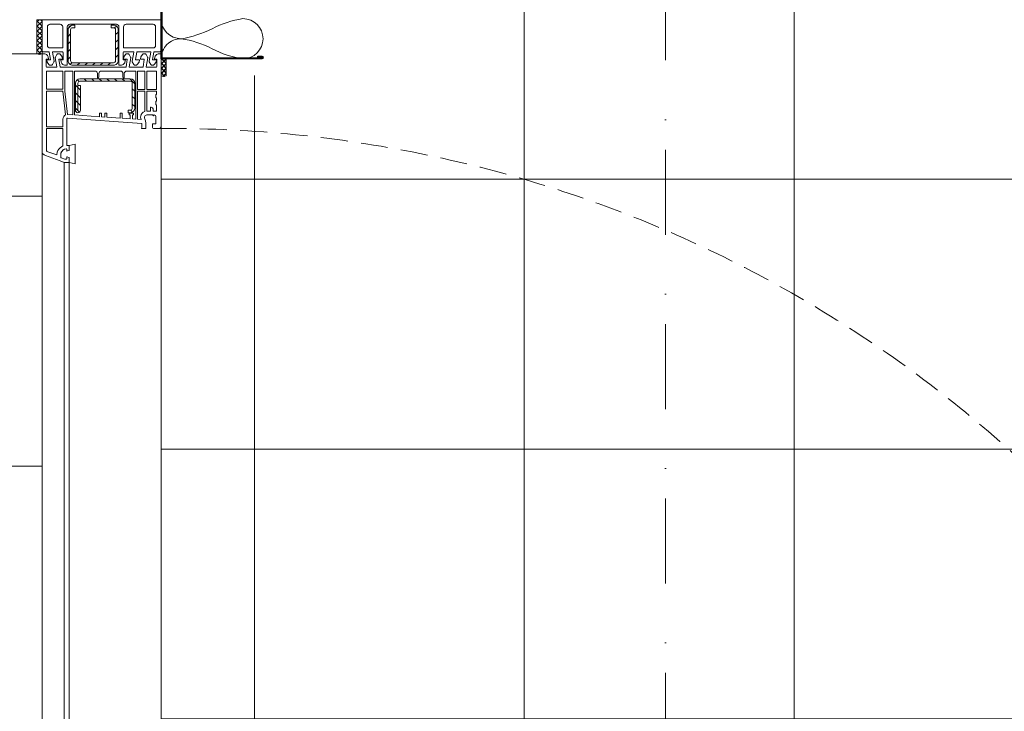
# Model space of a CAD drawing. Header units: millimetres. Extents: x 3652085 to 3778338, y -303702 to -273644.
# Tile 26 of 256: x 3655969 to 3656548, y -276013 to -275606. Entities that reach past the tile are written whole.
import ezdxf

# ---------------------------------------------------------------- set-up
doc = ezdxf.new("R2010")
doc.units = ezdxf.units.MM
doc.linetypes.add('BEQA', pattern=[20.5, 10, -7, 0, -3.5])
doc.linetypes.add('HIDDEN2', pattern=[4.7625, 3.175, -1.5875])
for name, color, linetype in [('!!!! BALCONY', 7, 'Continuous'), ('1', 7, 'Continuous'), ('ARMIERUNG', 5, 'Continuous'), ('ATTACHMT', 7, 'Continuous')]:
    doc.layers.add(name, color=color, linetype=linetype)
for name, color, linetype, lineweight in [('DETAIL-TXT(HAUSEART)', 2, 'Continuous', 5), ('DOOR-IDEN   (HAUSART)', 43, 'Continuous', 5), ('INSULATION (HAUSEART)', 31, 'Continuous', 15), ('Marker - Section_Pen_No__1', 7, 'Continuous', 13), ('SLAB    (HAUSART)', 8, 'Continuous', 20)]:
    doc.layers.add(name, color=color, linetype=linetype, lineweight=lineweight)

# ---------------------------------------------------------------- blocks, each defined once
blk = doc.blocks.new('A$C3FD17440')
at = {"layer": 'ARMIERUNG', "lineweight": 0}
h = blk.add_hatch(dxfattribs=at)
h.set_pattern_fill('ANSI31', color=256, style=0)
h.set_pattern_definition([(45, (-71.9115, -179.793), (-2.245064, 2.245064), [])])
h.paths.add_polyline_path([(50.4, 21.8, 0.414214), (49.2, 23), (47.9, 23), (47.9, 24.5), (49.2, 24.5, -0.414214), (51.9, 21.8), (51.9, 7.2, -0.414214), (49.2, 4.5), (19.6, 4.5, -0.414214), (16.9, 7.2), (16.9, 23, -1), (19.9, 23), (19.9, 8.5), (18.4, 8.5), (18.4, 7.2, 0.414214), (19.6, 6), (49.2, 6, 0.414214), (50.4, 7.2)])
at = {"layer": '1', "linetype": 'Continuous', "lineweight": 0}
for p, q in [((7.87, 52.92), (-0.73, 49.79)), ((10.3, 53.8), (7.87, 52.92)), ((13.3, 53.8), (10.3, 53.8)), ((13.3, 51.04), (13.3, 53.8)), ((-2.7, -9.7), (-2.7, 46.97)), ((0, 46.97), (0, 33.8)), ((6.1, 49.4), (0.2, 47.25)), ((6.1, 48.8), (6.1, 49.4)), ((8.3, 48.8), (8.3, 50.58)), ((10.62, 51.77), (8.63, 51.05)), ((11.6, 51.8), (10.79, 51.8)), ((11.8, 51.6), (11.8, 50.75)), ((11.8, 46.85), (11.8, 46)), ((13.15, 50.85), (12.05, 50.56)), ((13.15, 50.85), (12.05, 50.56)), ((12.98, 46.79), (12.05, 47.04)), ((12.98, 46.79), (12.05, 47.04)), ((13.15, 46.75), (12.98, 46.79)), ((13.15, 46.75), (12.98, 46.79)), ((13.3, 46.56), (13.3, 43.8)), ((9.6, 44.08), (9.6, 33.8)), ((11.8, 43.8), (11.8, 33.8)), ((11.8, 43.8), (13.3, 43.8)), ((0, 33.8), (9.6, 33.8)), ((0, 32.8), (9.6, 32.8)), ((0, 32.8), (0, 11.8)), ((9.6, 32.8), (9.6, 28.24)), ((11.8, 33.8), (11.8, 28.24)), ((12.33, 27.74), (56.06, 30.8)), ((58.3, 33.8), (55.8, 33.8)), ((55.8, 33.8), (56.1, 32.98)), ((56.06, 30.8), (56.1, 30.8)), ((56.1, 32.98), (56.1, 30.8)), ((58.3, 33.8), (58.3, 30.31)), ((62.3, 33.3), (62.3, 31.1)), ((62.3, 31.1), (64.3, 31.1)), ((62.8, 33.8), (66.3, 33.8)), ((64.3, 31.1), (64.3, 26.8)), ((67.3, 32.8), (67.3, 0.3)), ((9.59, 11.8), (11.17, 25.79)), ((10.8, 11.8), (12.35, 25.54)), ((12.49, 25.55), (15.4, 25.75)), ((15.4, 25.75), (15.4, 0)), ((31.1, 26.85), (16.4, 25.82)), ((16.4, 25.82), (16.4, 0)), ((31.1, 24.8), (31.1, 26.85)), ((31.1, 24.8), (32.3, 24.8)), ((32.3, 26.93), (34.3, 27.07)), ((32.3, 24.8), (32.3, 26.93)), ((34.3, 24.8), (34.3, 27.07)), ((34.3, 24.8), (35.5, 24.8)), ((35.5, 27.16), (43.3, 27.7)), ((35.5, 24.8), (35.5, 27.16)), ((43.3, 24.8), (43.3, 27.7)), ((44.5, 24.8), (43.3, 24.8)), ((43.3, 24.8), (44.5, 24.8)), ((44.5, 27.79), (49.25, 28.12)), ((44.5, 24.8), (44.5, 27.79)), ((49.25, 25.8), (48.6, 25.8)), ((48.6, 25.8), (48.6, 24.8)), ((48.6, 24.8), (51.1, 24.8)), ((49.25, 25.8), (49.25, 28.12)), ((50.45, 28.2), (52.4, 28.34)), ((50.45, 25.8), (50.45, 28.2)), ((50.45, 25.8), (51.1, 25.8)), ((51.1, 25.8), (51.1, 24.8)), ((52.4, 5.22), (52.4, 28.34)), ((53.4, 28.41), (55.57, 28.56)), ((53.4, 11.8), (53.4, 28.41)), ((57.61, 27.74), (57.82, 28.2)), ((57.7, 11.8), (57.7, 23.83)), ((58.9, 11.8), (58.9, 23.6)), ((59, 25.8), (62.3, 25.8)), ((59, 23.6), (61.1, 23.6)), ((61.1, 21.3), (61.1, 23.6)), ((62.8, 26.3), (62.3, 25.8)), ((62.6, 22.3), (62.6, 23.6)), ((62.6, 23.6), (64.6, 23.6)), ((63.3, 25.8), (62.8, 26.3)), ((64.6, 23.6), (64.6, 19.8)), ((61.6, 21.3), (61.1, 21.3)), ((64.3, 17.8), (64.3, 19.8)), ((64.3, 19.8), (64.6, 19.8)), ((64.6, 17.8), (64.3, 17.8)), ((64.6, 17.8), (64.6, 15.8)), ((9.59, 11.8), (0, 11.8)), ((9.6, 11.8), (9.59, 11.8)), ((10.8, 11.8), (10.8, 0)), ((57.7, 11.8), (53.4, 11.8)), ((58.9, 11.8), (64.6, 11.8)), ((64.3, 13.8), (64.3, 15.8)), ((64.3, 15.8), (64.6, 15.8)), ((64.6, 13.8), (64.3, 13.8)), ((64.6, 13.8), (64.6, 11.8)), ((9.6, 10.6), (0, 10.6)), ((0, 10.6), (0, 0)), ((9.6, 10.6), (9.6, 0)), ((53.4, 10.8), (57.7, 10.8)), ((53.4, 10.8), (53.4, 0)), ((57.7, 10.8), (57.7, 0)), ((58.9, 10.8), (58.9, 0)), ((58.9, 10.8), (64.6, 10.8)), ((64.6, 10.8), (64.6, 0)), ((0, 0), (9.6, 0)), ((10.8, 0), (15.4, 0)), ((16.4, 0), (28.4, 0)), ((29.9, 2.4), (29.9, 3.7)), ((29.9, 1.5), (29.9, 2.4)), ((30.2, 4), (30.4, 4)), ((30.7, 3.7), (30.7, 1.5)), ((32.2, 0), (43.4, 0)), ((44.9, 1.5), (44.9, 3.7)), ((45.2, 4), (45.4, 4)), ((45.7, 3.7), (45.7, 1.5)), ((47.2, 0), (52.4, 0)), ((52.4, 5.22), (52.4, 0)), ((53.4, 0), (57.7, 0)), ((58.9, 0), (64.6, 0)), ((67.3, 0.3), (67.3, -9.7)), ((-0.2, -2.67), (-0.2, -7)), ((5.74, -2.2), (0.3, -2.2)), ((6.04, -2.55), (5.11, -7.81)), ((7.12, -6.77), (7.88, -2.45)), ((8.18, -2.2), (46.42, -2.2)), ((46.72, -2.45), (47.48, -6.77)), ((49.49, -7.81), (48.56, -2.55)), ((56.42, -2.2), (48.86, -2.2)), ((56.72, -2.45), (57.48, -6.77)), ((59.49, -7.81), (58.56, -2.55)), ((64.3, -2.2), (58.86, -2.2)), ((64.3, -2.2), (64.3, -2.2)), ((64.8, -7), (64.8, -2.67)), ((-1.09, -10.14), (-2.17, -10.2)), ((1.1, -7), (-0.2, -7)), ((0.44, -9.16), (-0.11, -9.71)), ((1.1, -7), (0.86, -8.36)), ((5.17, -8.15), (6.06, -9.7)), ((6.93, -10.2), (7.29, -10.2)), ((7.32, -7), (9.4, -7)), ((9.17, -8.32), (8.1, -9.79)), ((9.4, -7), (9.17, -8.32)), ((45.43, -8.32), (45.2, -7)), ((45.2, -7), (47.28, -7)), ((46.5, -9.79), (45.43, -8.32)), ((47.31, -10.2), (47.67, -10.2)), ((48.54, -9.7), (49.43, -8.15)), ((55.43, -8.32), (55.2, -7)), ((55.2, -7), (57.28, -7)), ((56.5, -9.79), (55.43, -8.32)), ((57.31, -10.2), (57.67, -10.2)), ((58.54, -9.7), (59.43, -8.15)), ((63.74, -8.36), (63.5, -7)), ((64.8, -7), (63.5, -7)), ((64.71, -9.71), (64.16, -9.16)), ((66.77, -10.2), (65.69, -10.14))]:
    blk.add_line(p, q, dxfattribs=at)
for centre, radius, start, end in [((0.3, 46.97), 3, 110, 180), ((0.3, 46.97), 0.3, 110, 180), ((10.3, 48.8), 4.2, 180, 209.13098), ((12.05, 49.77), 6.2, 209.13098, 246.75396), ((8.8, 50.58), 0.5, 109.99956, 180), ((10.3, 48.8), 2, 180, 209.13098), ((12.05, 49.77), 4, 209.13098, 263.24429), ((10.79, 51.3), 0.5, 90, 110.0122), ((11.6, 51.6), 0.2, 0, 90), ((12, 50.75), 0.2, 180, 270), ((12, 50.75), 0.2, 180, 270), ((12, 46.85), 0.2, 90, 180), ((12, 50.75), 0.2, 270, 285), ((12, 50.75), 0.2, 270, 285), ((12, 46.85), 0.2, 75, 90), ((13.1, 51.04), 0.2, 285, 0), ((13.1, 51.04), 0.2, 285, 0), ((13.1, 46.56), 0.2, 0, 75), ((13.1, 46.56), 0.2, 0, 75), ((11.6, 46), 0.2, 263.24429, 0), ((53.3, 30.33), 5, 334.81067, 359.81067), ((62.8, 33.3), 0.5, 90, 180), ((66.3, 32.8), 1, 0, 90), ((12.3, 28.24), 2.7, 180, 245.31216), ((12.3, 28.24), 0.5, 180, 274), ((12.3, 28.24), 2.7, 271.10549, 274), ((58.7, 27.23), 3.4, 157.04447, 180), ((58.7, 27.23), 3.4, 180, 192.73954), ((59, 27.3), 3.7, 192.79239, 249.51716), ((58.7, 27.23), 1.2, 155, 180), ((58.7, 27.23), 1.2, 180, 192.69279), ((59, 27.3), 1.5, 192.83238, 270.13959), ((59, 27.3), 3.7, 268.50991, 270.08896), ((63.3, 26.8), 1, 270, 0), ((61.6, 22.3), 1, 270, 0), ((28.4, 1.5), 1.5, 270, 0), ((30.2, 3.7), 0.3, 90, 180), ((30.4, 3.7), 0.3, 0, 90), ((32.2, 1.5), 1.5, 180, 270), ((43.4, 1.5), 1.5, 270, 0), ((45.2, 3.7), 0.3, 90, 180), ((45.4, 3.7), 0.3, 0, 90), ((47.2, 1.5), 1.5, 180, 270), ((0.3, -2.7), 0.5, 90, 176.7603), ((5.74, -2.5), 0.3, 349.86694, 90), ((8.18, -2.5), 0.3, 90, 170), ((46.42, -2.5), 0.3, 10, 90), ((48.86, -2.5), 0.3, 90, 190.13306), ((56.42, -2.5), 0.3, 10, 90), ((58.86, -2.5), 0.3, 90, 190.13306), ((64.3, -2.7), 0.5, 3.2397, 90), ((-2.2, -9.7), 0.5, 180, 273), ((-1.17, -8.64), 1.5, 273, 315), ((-0.62, -8.09), 1.5, 315, 350), ((5.6, -7.9), 0.5, 169.86694, 210), ((6.93, -9.2), 1, 210, 270), ((7.32, -6.8), 0.2, 170, 270), ((7.29, -9.2), 1, 270, 324), ((47.31, -9.2), 1, 216, 270), ((47.28, -6.8), 0.2, 270, 10), ((47.67, -9.2), 1, 270, 330), ((49, -7.9), 0.5, 330, 10.13306), ((57.31, -9.2), 1, 216, 270), ((57.28, -6.8), 0.2, 270, 10), ((57.67, -9.2), 1, 270, 330), ((59, -7.9), 0.5, 330, 10.13306), ((65.22, -8.09), 1.5, 190, 225), ((65.77, -8.64), 1.5, 225, 267), ((66.8, -9.7), 0.5, 267, 0)]:
    blk.add_arc(centre, radius, start, end, dxfattribs=at)
at = {"layer": 'ARMIERUNG', "lineweight": 0}
for p, q in [((18.4, 24.5), (18.4, 24.5)), ((49.2, 24.5), (47.9, 24.5)), ((47.9, 24.5), (47.9, 23)), ((16.9, 23), (16.9, 7.2)), ((18.4, 7.2), (18.4, 23)), ((19.9, 8.5), (19.9, 23)), ((47.9, 23), (49.2, 23)), ((50.4, 21.8), (50.4, 7.2)), ((51.9, 7.2), (51.9, 21.8)), ((18.4, 8.5), (19.9, 8.5)), ((49.2, 6), (19.6, 6)), ((19.6, 4.5), (49.2, 4.5))]:
    blk.add_line(p, q, dxfattribs=at)
at = {"layer": 'ARMIERUNG', "color": 3, "lineweight": 0}
blk.add_lwpolyline([(13.3, 53.8), (16.8, 54.62), (16.8, 43.12), (13.3, 43.8), (13.3, 46.56, 0.339454), (13.15, 46.75), (12.05, 47.04, 0.493145), (11.8, 46.85), (11.8, 46, -0.449186), (11.58, 45.8, -0.282036), (8.36, 48.3, -0.06364), (8.3, 48.8), (8.3, 50.58, -0.315301), (8.63, 51.05), (10.62, 51.77), (10.79, 51.8), (11.6, 51.8, -0.414214), (11.8, 51.6), (11.8, 50.75, 0.493145), (12.05, 50.56), (13.15, 50.85, 0.339454), (13.3, 51.04)], format="xyb", close=True, dxfattribs=at)
at = {"layer": 'ARMIERUNG', "lineweight": 0}
for centre, radius, start, end in [((18.4, 23), 1.5, 90, 180), ((18.4, 23), 1.5, 0, 90), ((49.2, 21.8), 2.7, 0, 90), ((49.2, 21.8), 1.2, 0, 90), ((19.6, 7.2), 2.7, 180, 270), ((19.6, 7.2), 1.2, 180, 270), ((49.2, 7.2), 2.7, 270, 0), ((49.2, 7.2), 1.2, 270, 0)]:
    blk.add_arc(centre, radius, start, end, dxfattribs=at)
blk = doc.blocks.new('A$C054672D4 (2-2)')
at = {"layer": 'ARMIERUNG', "lineweight": 0}
h = blk.add_hatch(dxfattribs=at)
h.set_pattern_fill('ANSI31', color=256, angle=270, style=0)
h.set_pattern_definition([(315, (1904.5218, 1756.4723), (2.245064, 2.245064), [])])
h.paths.add_polyline_path([(1446.23, 602.87, -0.414214), (1448.93, 600.17), (1448.93, 598.87), (1447.43, 598.87), (1447.43, 600.17, 0.414214), (1446.23, 601.37), (1438.78, 601.37), (1436.21, 601.37), (1435.33, 601.37), (1431.88, 601.37), (1428.03, 601.37, 0.414214), (1426.83, 600.17), (1426.83, 588.13), (1426.83, 576.1, 0.414214), (1428.03, 574.9), (1431.88, 574.9), (1435.33, 574.9), (1436.21, 574.9), (1438.78, 574.9), (1446.23, 574.9, 0.414214), (1447.43, 576.1), (1447.43, 577.4), (1448.93, 577.4), (1448.93, 576.1, -0.414214), (1446.23, 573.4), (1438.78, 573.4), (1436.21, 573.4), (1435.33, 573.4), (1431.88, 573.4), (1428.03, 573.4, -0.414214), (1425.33, 576.1), (1425.33, 588.13), (1425.33, 600.17, -0.414214), (1428.03, 602.87), (1431.88, 602.87), (1435.33, 602.87), (1436.21, 602.87), (1438.78, 602.87)])
at = {"lineweight": 0}
blk.add_line((665.13, 548.16, 33706.18), (1452.13, 548.17, 33706.18), dxfattribs=at)
at = {"lineweight": 0, "elevation": 33706.18}
for points in [[(679.3, 618.16), (1374.96, 618.16)], [(686.13, 605.16), (1368.13, 605.16)], [(686.13, 602.16), (1368.13, 602.16)]]:
    blk.add_lwpolyline(points, dxfattribs=at)
at = {"color": 4, "lineweight": 0, "elevation": 33706.18}
blk.add_lwpolyline([(1433.32, 609.34), (1433.32, 609.75)], dxfattribs=at)
at = {"color": 7, "linetype": 'HIDDEN2', "ltscale": 5}
blk.add_arc((646.62, 543.68, 33706.18), 741.54, 270.88984, 0.42471, dxfattribs=at)
at = {"layer": '1', "linetype": 'Continuous', "lineweight": 0, "elevation": 33706.18}
for points in [[(1425.32, 613.31, -0.240079), (1425.73, 614.11)], [(1433.32, 614.19, -0.36397), (1433.07, 613.9)], [(1433.32, 617.65, -0.429634), (1433.82, 618.17)], [(1437.02, 614.99, 0.414214), (1435.52, 613.49)], [(1447.93, 614.99, -0.414214), (1449.43, 613.49)], [(1425.82, 612.08, -0.267949), (1425.32, 612.94)], [(1427.71, 611.12, -0.176926), (1427.37, 611.18)], [(1428.76, 613.13, -0.466308), (1428.52, 613.33)], [(1432.97, 612.05, -0.467015), (1433.32, 611.75)], [(1425.82, 603.31, -0.429634), (1425.32, 603.84)], [(1425.38, 604.93, -0.185339), (1425.82, 605.91)], [(1426.37, 606.46, -0.153915), (1427.17, 606.87)], [(1433.32, 606.31, -0.397748), (1432.85, 605.81)], [(1433.07, 606.02, 0.36397), (1433.32, 606.32)], [(1447.93, 606.01, 0.414214), (1449.43, 607.51)], [(1447.93, 603.31, -0.414214), (1449.43, 601.81)], [(1447.93, 572.95, 0.414214), (1449.43, 574.45)], [(1425.32, 572.43, -0.429634), (1425.82, 572.95)], [(1425.82, 570.36, -0.185339), (1425.38, 571.34)], [(1427.17, 569.39, -0.153915), (1426.37, 569.81)], [(1432.85, 570.45, -0.397748), (1433.32, 569.96)], [(1447.93, 570.25, -0.414214), (1449.43, 568.75)], [(1425.32, 563.33, -0.267949), (1425.82, 564.19)], [(1425.73, 562.15, -0.240079), (1425.32, 562.96)], [(1427.37, 565.09, -0.176926), (1427.71, 565.15)], [(1428.52, 562.94, -0.466308), (1428.76, 563.13)], [(1433.32, 564.51, -0.467015), (1432.97, 564.22)], [(1433.07, 562.37, -0.36397), (1433.32, 562.08)], [(1425.32, 553.33, -0.267949), (1425.82, 554.19)], [(1425.73, 552.15, -0.240079), (1425.32, 552.96)], [(1427.37, 555.09, -0.176926), (1427.71, 555.15)], [(1428.52, 552.94, -0.466308), (1428.76, 553.13)], [(1433.32, 554.51, -0.467015), (1432.97, 554.22)], [(1433.07, 552.37, -0.36397), (1433.32, 552.08)], [(1437.02, 551.35, -0.414214), (1435.52, 552.85)], [(1447.93, 551.35, 0.414214), (1449.43, 552.85)], [(1433.32, 548.7, 0.429634), (1433.82, 548.17)]]:
    blk.add_lwpolyline(points, format="xyb", dxfattribs=at)
for points in [[(1427.2, 615.18), (1425.73, 614.11)], [(1428.52, 615.41), (1427.2, 615.18)], [(1428.52, 613.33), (1428.52, 615.41)], [(1433.32, 614.19), (1433.32, 617.7)], [(1452.13, 618.17), (1433.82, 618.17)], [(1452.13, 618.17), (1433.82, 618.17)], [(1447.94, 614.99), (1437.02, 614.99)], [(1452.13, 618.17), (1452.13, 548.17)], [(1425.32, 612.94), (1425.32, 613.31)], [(1427.37, 611.18), (1425.82, 612.08)], [(1432.97, 612.05), (1427.71, 611.12)], [(1428.76, 613.13), (1433.07, 613.9)], [(1433.32, 611.75), (1433.32, 606.31)], [(1433.32, 606.32), (1433.32, 609.75)], [(1435.52, 606.01), (1435.52, 613.49)], [(1449.43, 613.49), (1449.43, 607.51)], [(1425.38, 604.93), (1425.32, 603.84)], [(1426.37, 606.46), (1425.82, 605.91)], [(1425.82, 603.31), (1447.94, 603.31)], [(1428.52, 607.11), (1427.17, 606.87)], [(1428.52, 607.11), (1428.52, 605.81)], [(1432.85, 605.81), (1428.52, 605.81)], [(1447.93, 606.01), (1435.52, 606.01)], [(1449.43, 601.81), (1449.43, 574.45)], [(1425.32, 572.43), (1425.38, 571.34)], [(1435.82, 572.95), (1425.82, 572.95)], [(1425.82, 570.36), (1426.37, 569.81)], [(1427.17, 569.39), (1428.52, 569.15)], [(1428.52, 570.45), (1428.52, 569.15)], [(1428.52, 570.45), (1432.85, 570.45)], [(1433.32, 569.96), (1433.32, 569.95)], [(1433.32, 569.95), (1433.32, 564.51)], [(1435.52, 552.85), (1435.52, 570.25)], [(1447.93, 570.25), (1435.52, 570.25)], [(1447.93, 572.95), (1435.82, 572.95)], [(1449.43, 568.75), (1449.43, 552.85)], [(1425.32, 562.96), (1425.32, 563.33)], [(1425.73, 562.15), (1427.2, 561.09)], [(1425.82, 564.19), (1427.37, 565.09)], [(1427.71, 565.15), (1432.97, 564.22)], [(1428.52, 560.85), (1428.52, 562.94)], [(1433.07, 562.37), (1428.76, 563.13)], [(1433.32, 562.08), (1433.32, 554.51)], [(1427.2, 561.09), (1428.52, 560.85)], [(1425.32, 552.96), (1425.32, 553.33)], [(1425.73, 552.15), (1427.2, 551.09)], [(1425.82, 554.19), (1427.37, 555.09)], [(1427.2, 551.09), (1428.52, 550.85)], [(1427.71, 555.15), (1432.97, 554.22)], [(1428.52, 550.85), (1428.52, 552.94)], [(1433.07, 552.37), (1428.76, 553.13)], [(1433.32, 552.08), (1433.32, 548.65)], [(1447.93, 551.35), (1437.02, 551.35)], [(1452.13, 548.17), (1433.82, 548.17)]]:
    blk.add_lwpolyline(points, dxfattribs=at)
at = {"layer": 'ARMIERUNG', "lineweight": 0, "elevation": 33706.18}
blk.add_lwpolyline([(1446.23, 602.87, -0.414214), (1448.93, 600.17), (1448.93, 598.87), (1447.43, 598.87), (1447.43, 600.17, 0.414214), (1446.23, 601.37), (1438.78, 601.37), (1436.21, 601.37), (1435.33, 601.37), (1431.88, 601.37), (1428.03, 601.37, 0.414214), (1426.83, 600.17), (1426.83, 588.13), (1426.83, 576.1, 0.414214), (1428.03, 574.9), (1431.88, 574.9), (1435.33, 574.9), (1436.21, 574.9), (1438.78, 574.9), (1446.23, 574.9, 0.414214), (1447.43, 576.1), (1447.43, 577.4), (1448.93, 577.4), (1448.93, 576.1, -0.414214), (1446.23, 573.4), (1438.78, 573.4), (1436.21, 573.4), (1435.33, 573.4), (1431.88, 573.4), (1428.03, 573.4, -0.414214), (1425.33, 576.1), (1425.33, 588.13), (1425.33, 600.17, -0.414214), (1428.03, 602.87), (1431.88, 602.87), (1435.33, 602.87), (1436.21, 602.87), (1438.78, 602.87), (1446.23, 602.87, -0.414214)], format="xyb", close=True, dxfattribs=at)
at = {"xscale": -1, "rotation": 90}
blk.add_blockref('A$C3FD17440', (1421.93, 615.47, 33706.18), dxfattribs=at)

msp = doc.modelspace()

# ---------------------------------------------------------------- hatches: boundary and pattern name
at = {"layer": '!!!! BALCONY', "linetype": 'Continuous', "lineweight": 13}
h = msp.add_hatch(dxfattribs=at)
h.set_pattern_fill('NET', color=252, scale=50, angle=360, style=0)
h.set_pattern_definition([(360, (3852956.77, -411113.63), (8e-14, 158.75), []), (90, (3852956.77, -411113.63), (-158.75, 9e-14), [])])
h.paths.add_polyline_path([(3656189.32, -276684.64), (3656189.32, -276683.85), (3656190.9, -276683.85), (3656191.69, -276683.06), (3656191.69, -276682.27), (3656193.27, -276682.27), (3656195.21, -276683.55), (3656198.99, -276683.89), (3656198.8, -276682.27), (3656201.17, -276682.27), (3656201.96, -276683.06), (3656202.75, -276683.06), (3656203.54, -276683.85), (3656208.29, -276683.85), (3656209.08, -276684.64), (3656213.82, -276684.64), (3656214.61, -276685.43), (3656216.98, -276685.43), (3656217.77, -276686.22), (3656218.56, -276686.22), (3656221.72, -276687.01), (3656222.51, -276687.01), (3656224.88, -276687.8), (3656227.26, -276687.8), (3656228.05, -276688.35), (3656230.42, -276688.35), (3656230.42, -276687.8), (3656231.21, -276687.8), (3656232, -276687.01), (3656240.69, -276687.01), (3656241.48, -276686.22), (3656249.39, -276686.22), (3656250.18, -276685.43), (3656252.55, -276685.43), (3656252.55, -276684.64), (3656254.13, -276684.64), (3656254.92, -276683.85), (3656262.03, -276683.85), (3656262.82, -276684.64), (3656263.61, -276684.64), (3656264.4, -276685.43), (3656268.36, -276685.43), (3656269.15, -276684.64), (3656274.68, -276684.64), (3656276.26, -276683.85), (3656294.8, -276683.85), (3656296.02, -276683.85), (3656296.02, -276683.06), (3656299.97, -276683.06), (3656300.76, -276682.27), (3656312.62, -276682.27), (3656314.2, -276683.06), (3656314.99, -276683.85), (3656315.78, -276683.85), (3656317.36, -276684.64), (3656318.94, -276686.22), (3656321.31, -276686.22), (3656322.1, -276685.43), (3656335.54, -276685.43), (3656335.54, -276684.64), (3656347.4, -276684.64), (3656348.19, -276683.85), (3656352.93, -276683.85), (3656352.93, -276683.06), (3656354.51, -276683.06), (3656354.51, -276683.85), (3656356.09, -276683.85), (3656358.46, -276686.22), (3656360.04, -276686.22), (3656360.04, -276687.01), (3656361.62, -276687.01), (3656361.62, -276685.43), (3656363.99, -276685.43), (3656364.78, -276684.64), (3656373.48, -276684.64), (3656374.27, -276685.43), (3656375.06, -276685.43), (3656375.85, -276686.22), (3656376.64, -276685.43), (3656377.43, -276685.43), (3656379.01, -276684.64), (3656381.38, -276683.85), (3656382.96, -276683.85), (3656383.75, -276683.06), (3656386.92, -276683.06), (3656387.71, -276683.85), (3656389.29, -276683.85), (3656390.87, -276684.64), (3656392.45, -276685.43), (3656394.82, -276685.43), (3656395.61, -276684.64), (3656399.56, -276684.64), (3656400.35, -276683.85), (3656410.63, -276683.85), (3656410.63, -276684.64), (3656418.53, -276684.64), (3656419.32, -276683.85), (3656421.69, -276683.85), (3656423.27, -276682.27), (3656423.27, -276682.27), (3656424.85, -276682.27), (3656425.64, -276683.06), (3656426.44, -276683.85), (3656428.81, -276683.85), (3656429.6, -276684.64), (3656436.71, -276684.64), (3656437.5, -276683.85), (3656437.5, -276683.06), (3656438.29, -276682.27), (3656439.08, -276682.27), (3656439.87, -276681.48), (3656442.24, -276681.48), (3656442.24, -276682.27), (3656444.61, -276682.27), (3656445.4, -276683.06), (3656446.2, -276683.06), (3656446.99, -276683.85), (3656455.68, -276683.85), (3656456.47, -276684.64), (3656459.63, -276684.64), (3656460.42, -276685.43), (3656464.37, -276685.43), (3656465.16, -276684.64), (3656467.54, -276684.64), (3656468.33, -276683.85), (3656478.6, -276683.85), (3656479.39, -276684.64), (3656484.92, -276684.64), (3656487.3, -276685.43), (3656489.42, -276684.64), (3656498.55, -276684.64), (3656499.34, -276683.85), (3656499.34, -276683.06), (3656500.13, -276682.27), (3656500.92, -276682.27), (3656501.71, -276681.48), (3656504.08, -276681.48), (3656504.08, -276682.27), (3656506.46, -276682.27), (3656507.25, -276683.06), (3656508.04, -276683.06), (3656508.83, -276683.85), (3656517.52, -276683.85), (3656518.31, -276684.64), (3656521.47, -276684.64), (3656522.26, -276685.43), (3656526.21, -276685.43), (3656527.01, -276684.64), (3656529.38, -276684.64), (3656530.17, -276683.85), (3656540.44, -276683.85), (3656541.23, -276684.64), (3656546.77, -276684.64), (3656549.14, -276685.43), (3656551.51, -276685.43), (3656552.36, -276685.86), (3656556.93, -276683.85), (3656557.73, -276684.64), (3656563.26, -276684.64), (3656565.63, -276685.43), (3656567.76, -276684.64), (3656576.88, -276684.64), (3656577.67, -276683.85), (3656577.67, -276683.06), (3656578.47, -276682.27), (3656579.26, -276682.27), (3656580.05, -276681.48), (3656582.42, -276681.48), (3656582.42, -276682.27), (3656584.79, -276682.27), (3656585.58, -276683.06), (3656586.37, -276683.06), (3656587.16, -276683.85), (3656595.85, -276683.85), (3656596.64, -276684.64), (3656607.55, -276684.64), (3656610.72, -276683.85), (3656612.3, -276683.85), (3656613.09, -276683.06), (3656613.88, -276683.06), (3656614.67, -276682.27), (3656616.25, -276682.27), (3656618.76, -276682.52), (3656622.19, -276683.21), (3656624.15, -276682.27), (3656625.73, -276682.27), (3656626.52, -276683.06), (3656628.1, -276683.06), (3656628.1, -276683.85), (3656630.47, -276683.85), (3656631.27, -276684.64), (3656634.43, -276684.64), (3656635.22, -276685.43), (3656639.17, -276685.43), (3656639.96, -276686.22), (3656645.49, -276686.22), (3656646.28, -276685.43), (3656651.82, -276685.43), (3656652.61, -276684.64), (3656657.35, -276684.64), (3656658.14, -276683.85), (3656666.83, -276683.85), (3656666.83, -276684.64), (3656692.13, -276684.64), (3656692.13, -276683.85), (3656693.71, -276683.85), (3656694.5, -276683.06), (3656694.5, -276682.27), (3656696.08, -276682.27), (3656698.02, -276683.55), (3656701.8, -276683.89), (3656701.61, -276682.27), (3656703.98, -276682.27), (3656704.77, -276683.06), (3656705.56, -276683.06), (3656706.35, -276683.85), (3656708.34, -276683.85), (3656709.92, -276683.85), (3656710.71, -276683.06), (3656710.71, -276682.27), (3656712.29, -276682.27), (3656714.24, -276683.55), (3656718.01, -276683.89), (3656717.82, -276682.27), (3656720.2, -276682.27), (3656720.99, -276683.06), (3656721.78, -276683.06), (3656722.57, -276683.85), (3656725.33, -276683.85), (3656725.33, -276688.9), (3656725.33, -276690.88), (3656724.64, -276690.88), (3656724.64, -276691.86), (3656723.85, -276691.86), (3656724.64, -276692.65), (3656725.43, -276693.44), (3656725.43, -276697.39), (3656726.22, -276698.18), (3656726.22, -276708.46), (3656725.43, -276708.46), (3656725.43, -276716.36), (3656726.22, -276717.15), (3656726.22, -276719.52), (3656727.01, -276720.31), (3656727.01, -276721.1), (3656727.8, -276721.1), (3656727.8, -276722.68), (3656727.01, -276723.47), (3656726.22, -276724.26), (3656726.22, -276726.63), (3656725.43, -276727.42), (3656725.43, -276734.54), (3656726.22, -276735.33), (3656727.01, -276735.33), (3656727.8, -276736.12), (3656727.8, -276736.91), (3656728.59, -276737.7), (3656728.59, -276740.07), (3656727.8, -276740.07), (3656727.8, -276742.44), (3656727.01, -276743.23), (3656727.01, -276744.02), (3656726.22, -276744.81), (3656726.22, -276753.51), (3656725.43, -276754.3), (3656725.43, -276757.46), (3656724.64, -276758.25), (3656724.64, -276762.2), (3656725.43, -276762.99), (3656725.43, -276765.36), (3656726.22, -276766.15), (3656726.22, -276776.43), (3656725.43, -276777.22), (3656725.43, -276782.75), (3656724.64, -276785.12), (3656725.43, -276787.25), (3656725.43, -276796.38), (3656726.22, -276797.17), (3656727.01, -276797.17), (3656727.8, -276797.96), (3656727.8, -276798.35), (3656727.8, -276798.75), (3656728.59, -276799.54), (3656728.59, -276801.91), (3656727.8, -276801.91), (3656727.8, -276804.28), (3656727.01, -276805.07), (3656727.01, -276805.86), (3656726.48, -276806.39), (3656726.22, -276806.65), (3656726.22, -276808.44, -0.317837), (3656726.72, -276809.14), (3656726.72, -276816.39), (3656726.72, -276820.33), (3656779.97, -276820.33), (3656894.71, -276820.33), (3656894.71, -276685.35), (3656894.71, -276679.27), (3656894.71, -276669.27), (3656894.71, -276646.1), (3656894.71, -276220.09), (3656983.08, -276193.28), (3656806.34, -276169.7), (3656894.71, -276146.35), (3656894.71, -275978.24), (3656894.71, -275935.32), (3656894.71, -275669.88), (3656894.71, -275537.89), (3656894.71, -275005.89), (3656178.04, -275005.89), (3656128.42, -275005.89), (3656123.18, -275005.89), (3656123.18, -275009.64), (3656123.97, -275010.43), (3656123.97, -275020.7), (3656123.18, -275020.7), (3656123.18, -275028.61), (3656123.97, -275029.4), (3656123.97, -275031.77), (3656124.76, -275032.56), (3656124.76, -275033.35), (3656125.55, -275033.35), (3656125.55, -275034.93), (3656124.76, -275035.72), (3656123.97, -275036.51), (3656123.97, -275038.88), (3656123.18, -275039.67), (3656123.18, -275046.79), (3656123.97, -275047.58), (3656124.76, -275047.58), (3656125.55, -275048.37), (3656125.55, -275049.16), (3656126.34, -275049.95), (3656126.34, -275052.32), (3656125.55, -275052.32), (3656125.55, -275054.69), (3656124.76, -275055.48), (3656124.76, -275056.27), (3656123.97, -275057.06), (3656123.97, -275065.76), (3656123.18, -275066.55), (3656123.18, -275069.71), (3656122.39, -275070.5), (3656122.39, -275070.55), (3656121.59, -275070.55), (3656121.59, -275071.57), (3656122.38, -275072.36), (3656122.38, -275077.89), (3656123.17, -275078.68), (3656123.17, -275083.43), (3656123.96, -275084.22), (3656123.96, -275092.91), (3656123.17, -275092.91), (3656123.17, -275105.89), (3656123.17, -275118.2), (3656123.96, -275118.2), (3656123.96, -275119.78), (3656124.75, -275120.57), (3656125.54, -275120.57), (3656125.54, -275122.16), (3656124.27, -275124.1), (3656123.93, -275127.88), (3656125.54, -275127.69), (3656125.54, -275130.06), (3656124.75, -275130.85), (3656124.75, -275131.64), (3656123.96, -275132.43), (3656123.96, -275137.17), (3656123.17, -275137.96), (3656123.17, -275142.71), (3656122.38, -275143.5), (3656122.38, -275145.87), (3656121.59, -275146.66), (3656121.59, -275147.45), (3656120.8, -275150.61), (3656120.8, -275151.4), (3656120.01, -275153.77), (3656120.01, -275156.14), (3656119.46, -275156.93), (3656119.46, -275159.3), (3656120.01, -275159.3), (3656120.01, -275160.09), (3656120.8, -275160.88), (3656120.8, -275169.58), (3656121.59, -275170.37), (3656121.59, -275178.27), (3656122.38, -275179.06), (3656122.38, -275181.43), (3656123.17, -275181.43), (3656123.17, -275183.02), (3656123.96, -275183.81), (3656123.96, -275190.92), (3656123.17, -275191.71), (3656123.17, -275192.5), (3656122.38, -275193.29), (3656122.38, -275197.24), (3656123.17, -275198.03), (3656123.17, -275203.57), (3656123.96, -275205.15), (3656123.96, -275224.91), (3656124.75, -275224.91), (3656124.75, -275228.86), (3656125.54, -275229.65), (3656125.54, -275241.5), (3656124.75, -275243.09), (3656123.96, -275243.88), (3656123.96, -275244.67), (3656123.17, -275246.25), (3656121.59, -275247.83), (3656121.59, -275250.2), (3656122.38, -275250.99), (3656122.38, -275264.43), (3656123.17, -275264.43), (3656123.17, -275276.28), (3656123.96, -275277.07), (3656123.96, -275281.81), (3656124.75, -275281.81), (3656124.75, -275283.4), (3656123.96, -275283.4), (3656123.96, -275284.98), (3656121.59, -275287.35), (3656121.59, -275288.93), (3656120.8, -275290.51), (3656122.38, -275290.51), (3656122.38, -275292.88), (3656123.17, -275293.67), (3656123.17, -275302.37), (3656122.38, -275303.16), (3656122.38, -275303.95), (3656121.59, -275304.74), (3656122.38, -275305.53), (3656122.38, -275306.32), (3656123.17, -275307.9), (3656123.96, -275310.27), (3656123.96, -275311.85), (3656124.75, -275312.64), (3656124.75, -275315.8), (3656123.96, -275316.59), (3656123.96, -275318.17), (3656123.17, -275319.75), (3656122.38, -275321.33), (3656122.38, -275323.71), (3656123.17, -275324.5), (3656123.17, -275328.45), (3656123.96, -275329.24), (3656123.96, -275339.51), (3656123.17, -275339.51), (3656123.17, -275347.42), (3656123.96, -275348.21), (3656123.96, -275350.58), (3656125.54, -275352.16), (3656125.54, -275352.16), (3656125.54, -275353.74), (3656124.75, -275354.53), (3656123.96, -275355.32), (3656123.96, -275357.69), (3656123.17, -275358.48), (3656123.17, -275365.6), (3656123.96, -275366.39), (3656124.75, -275366.39), (3656125.54, -275367.18), (3656125.54, -275367.97), (3656126.33, -275368.76), (3656126.33, -275371.13), (3656125.15, -275374.69), (3656123.96, -275375.87), (3656123.96, -275384.57), (3656123.17, -275385.36), (3656123.17, -275388.52), (3656122.38, -275389.31), (3656122.38, -275389.36), (3656122.38, -275392.65), (3656123.17, -275393.44), (3656123.96, -275395.02), (3656123.96, -275395.81), (3656124.75, -275396.6), (3656125.54, -275398.18), (3656125.54, -275410.04), (3656124.75, -275410.83), (3656124.75, -275414.78), (3656123.96, -275414.78), (3656123.96, -275416.01), (3656123.96, -275434.54), (3656123.17, -275436.12), (3656123.17, -275441.66), (3656122.38, -275442.45), (3656122.38, -275446.4), (3656123.17, -275447.19), (3656123.17, -275447.98), (3656123.96, -275448.77), (3656123.96, -275455.88), (3656123.17, -275456.67), (3656123.17, -275458.25), (3656122.38, -275458.25), (3656122.38, -275460.62), (3656121.59, -275461.42), (3656121.59, -275469.32), (3656120.8, -275470.11), (3656120.8, -275478.8), (3656120.01, -275479.59), (3656120.01, -275480.38), (3656119.46, -275482.76), (3656120.01, -275483.55), (3656120.01, -275485.92), (3656120.8, -275488.29), (3656120.8, -275489.08), (3656121.86, -275493.29), (3656122.38, -275493.82), (3656122.38, -275496.19), (3656123.17, -275496.98), (3656123.17, -275501.73), (3656123.96, -275502.52), (3656123.96, -275507.26), (3656124.75, -275508.05), (3656124.75, -275508.84), (3656125.54, -275509.63), (3656125.54, -275512), (3656123.92, -275511.81), (3656124.27, -275515.59), (3656125.54, -275517.53), (3656125.54, -275519.11), (3656124.75, -275519.11), (3656123.96, -275519.9), (3656123.96, -275521.49), (3656123.17, -275521.49), (3656123.17, -275561.8), (3656123.96, -275561.8), (3656123.96, -275563.4), (3656123.17, -275563.4), (3656123.17, -275567.85), (3656123.96, -275568.64), (3656121.96, -275573.22), (3656122.38, -275574.07), (3656122.38, -275576.44), (3656123.17, -275578.81), (3656123.17, -275584.35), (3656123.96, -275585.14), (3656123.96, -275595.41), (3656123.17, -275596.2), (3656123.17, -275598.57), (3656122.38, -275599.36), (3656122.38, -275603.32), (3656123.17, -275604.11), (3656123.17, -275607.27), (3656123.96, -275608.06), (3656123.96, -275616.75), (3656124.75, -275617.54), (3656124.75, -275618.33), (3656125.54, -275619.12), (3656125.54, -275621.5), (3656126.33, -275621.5), (3656126.33, -275623.87), (3656125.54, -275624.66), (3656125.54, -275625.45), (3656124.75, -275626.24), (3656123.96, -275626.24), (3656123.17, -275627.03), (3656123.17, -275636.16), (3656122.63, -275637.61), (3656122.93, -275638.89), (3656117.04, -275638.89), (3656116.25, -275639.68), (3656111.68, -275637.67), (3656110.83, -275638.1), (3656108.45, -275638.1), (3656106.08, -275638.89), (3656100.55, -275638.89), (3656099.76, -275639.68), (3656089.49, -275639.68), (3656088.69, -275638.89), (3656086.32, -275638.89), (3656085.53, -275638.1), (3656081.58, -275638.1), (3656080.79, -275638.89), (3656077.63, -275638.89), (3656076.84, -275639.68), (3656073.01, -275640.73), (3656069.19, -275638.89), (3656059.02, -275638.93), (3656054.93, -275638.94), (3656054.93, -275638.91, -0.271422), (3656051.91, -275638.88), (3656051.91, -275669.88), (3656051.91, -275669.88), (3656051.91, -275697.28), (3656051.93, -276349.39), (3656781.13, -276349.4, -0.383388), (3656782.02, -276350.39), (3656782.02, -276351.89, -0.414214), (3656781.52, -276352.39), (3656780.52, -276352.39), (3656780.52, -276351.89), (3656779.02, -276351.89, 0.414214), (3656778.02, -276352.89), (3656778.02, -276364.59), (3656782.02, -276364.59), (3656782.02, -276363.59), (3656783.02, -276363.59), (3656783.02, -276364.59), (3656783.02, -276379.29), (3656780.82, -276379.29), (3656780.82, -276381.19), (3656779.02, -276381.19), (3656779.02, -276379.14), (3656772.72, -276379.14, 0.414214), (3656771.22, -276380.64), (3656771.22, -276386.87), (3656770.92, -276387.39), (3656771.22, -276387.91), (3656771.22, -276394.14, 0.414214), (3656772.72, -276395.64), (3656779.02, -276395.64), (3656779.02, -276393.59), (3656780.82, -276393.59), (3656780.82, -276395.49), (3656783.02, -276395.49), (3656783.02, -276404.89), (3656793.02, -276404.89), (3656793.02, -276403.39), (3656792.2, -276399.89), (3656797.95, -276399.89), (3656797.95, -276399.89), (3656803.7, -276399.89), (3656803.02, -276403.39), (3656803.02, -276415.39, -0.414214), (3656799.02, -276419.39), (3656785.64, -276419.39), (3656785.64, -276432.39, -0.414214), (3656783.64, -276434.39), (3656782.64, -276434.39), (3656782.64, -276438.89), (3656782.64, -276440.21), (3656782.67, -276440.26), (3656782.67, -276441.45), (3656782.67, -276444.53), (3656782.66, -276441.45), (3656782.27, -276441.45, 0.073044), (3656782.64, -276445.89), (3656782.64, -276489.89, -0.414214), (3656781.14, -276491.39), (3656643.38, -276491.39, -0.208864), (3656642.28, -276490.91, -0.066632), (3656635.71, -276481.59, -0.563251), (3656637.04, -276479.39), (3656751.64, -276479.39, 0.414202), (3656758.64, -276472.39), (3656758.64, -276441.45), (3656758.64, -276434.39), (3656757.64, -276434.39, -0.414214), (3656755.64, -276432.39), (3656755.64, -276419.39), (3656754.22, -276419.39), (3656744.02, -276419.39), (3656212.62, -276419.39), (3656198.13, -276419.39), (3656190.79, -276419.39), (3656188.04, -276419.39), (3656178.04, -276419.39), (3656133.93, -276419.39), (3656123.73, -276419.39), (3656068.93, -276419.39, -0.414214), (3656064.93, -276415.39), (3656064.93, -276406.39), (3656062.43, -276406.39, -1), (3656054.43, -276406.39), (3656051.93, -276406.39), (3656051.93, -276422.9, -0.269734), (3656054.93, -276422.88), (3656069.19, -276422.89), (3656073.01, -276421.05), (3656076.84, -276422.1), (3656077.63, -276422.89), (3656080.79, -276422.89), (3656081.58, -276423.68), (3656085.53, -276423.68), (3656086.32, -276422.89), (3656088.69, -276422.89), (3656089.49, -276422.1), (3656099.76, -276422.1), (3656100.55, -276422.89), (3656106.08, -276422.89), (3656108.45, -276423.68), (3656110.83, -276423.68), (3656111.68, -276424.11), (3656116.25, -276422.1), (3656117.04, -276422.89), (3656122.93, -276422.89), (3656122.63, -276424.18), (3656123.17, -276425.63), (3656123.17, -276434.76), (3656123.96, -276435.55), (3656124.75, -276435.55), (3656125.54, -276436.34), (3656125.54, -276437.13), (3656126.33, -276437.92), (3656126.33, -276440.29), (3656125.54, -276440.29), (3656125.54, -276442.66), (3656124.75, -276443.45), (3656124.75, -276444.24), (3656123.96, -276445.03), (3656123.96, -276453.73), (3656123.17, -276454.52), (3656123.17, -276457.68), (3656122.38, -276458.47), (3656122.38, -276462.42), (3656123.17, -276463.21), (3656123.17, -276465.58), (3656123.96, -276466.37), (3656123.96, -276476.65), (3656123.17, -276477.44), (3656123.17, -276482.97), (3656122.38, -276485.34), (3656122.38, -276487.71), (3656121.96, -276488.56), (3656123.96, -276493.14), (3656123.17, -276493.93), (3656123.17, -276498.39), (3656123.96, -276498.39), (3656123.96, -276499.99), (3656123.17, -276499.99), (3656123.17, -276540.3), (3656123.96, -276540.3), (3656123.96, -276541.88), (3656124.75, -276542.67), (3656125.54, -276542.67), (3656125.54, -276544.25), (3656124.27, -276546.2), (3656123.92, -276549.97), (3656125.54, -276549.78), (3656125.54, -276552.15), (3656124.75, -276552.94), (3656124.75, -276553.73), (3656123.96, -276554.53), (3656123.96, -276559.27), (3656123.17, -276560.06), (3656123.17, -276564.8), (3656122.38, -276565.59), (3656122.38, -276567.96), (3656121.59, -276568.75), (3656121.59, -276569.54), (3656120.8, -276572.7), (3656120.8, -276573.49), (3656120.01, -276575.87), (3656120.01, -276578.24), (3656119.46, -276579.03), (3656119.46, -276581.4), (3656120.01, -276581.4), (3656120.01, -276582.19), (3656120.8, -276582.98), (3656120.8, -276591.67), (3656121.59, -276592.46), (3656121.59, -276600.37), (3656122.38, -276601.16), (3656122.38, -276603.53), (3656123.17, -276603.53), (3656123.17, -276605.11), (3656123.96, -276605.9), (3656123.96, -276613.01), (3656123.17, -276613.8), (3656123.17, -276614.6), (3656122.38, -276615.39), (3656122.38, -276619.34), (3656123.17, -276620.13), (3656123.17, -276625.66), (3656123.96, -276627.24), (3656123.96, -276645.78), (3656123.96, -276647), (3656124.75, -276647), (3656124.75, -276650.95), (3656125.54, -276651.74), (3656125.54, -276663.6), (3656124.75, -276665.18), (3656123.96, -276665.97), (3656123.96, -276666.76), (3656123.17, -276668.34), (3656121.59, -276669.92), (3656121.59, -276672.29), (3656122.38, -276673.08), (3656122.38, -276679.27), (3656123.17, -276679.27), (3656123.17, -276682.27), (3656123.44, -276682.27), (3656125.95, -276682.52), (3656129.38, -276683.21), (3656131.34, -276682.27), (3656132.92, -276682.27), (3656133.71, -276683.06), (3656135.29, -276683.06), (3656135.29, -276683.85), (3656137.67, -276683.85), (3656138.46, -276684.64), (3656141.62, -276684.64), (3656142.41, -276685.43), (3656146.36, -276685.43), (3656147.15, -276686.22), (3656152.68, -276686.22), (3656153.47, -276685.43), (3656159.01, -276685.43), (3656159.8, -276684.64), (3656164.54, -276684.64), (3656165.33, -276683.85), (3656174.02, -276683.85), (3656174.02, -276684.64), (3656178.04, -276684.64)])
h = msp.add_hatch(dxfattribs=at)
h.set_pattern_fill('NET', color=252, scale=50, angle=360, style=0)
h.set_pattern_definition([(360, (3852966.77, -411123.63), (8e-14, 158.75), []), (90, (3852966.77, -411123.63), (-158.75, 9e-14), [])])
edge = h.paths.add_edge_path()
edge.add_line((3655931.87, -276435.89), (3655978.95, -276435.89))
edge.add_line((3655978.95, -276435.89), (3655978.95, -276435.92))
edge.add_arc((3655980.45, -276438.27), 2.79, 57.53465, 122.57642, ccw=False)
edge.add_line((3655981.95, -276435.92), (3655982.57, -276435.89))
edge.add_arc((3655982.45, -276435.38), 0.521, 180.88889, 283.0972, ccw=False)
edge.add_line((3655981.93, -276435.39), (3655981.93, -276378.72))
edge.add_line((3655981.93, -276378.72), (3655981.91, -275625.89))
edge.add_line((3655981.91, -275625.89), (3655931.93, -275625.89))
edge.add_line((3655931.93, -275625.89), (3655931.95, -275075.89))
edge.add_line((3655931.95, -275075.89), (3655371.93, -275075.89))
edge.add_line((3655371.93, -275075.89), (3655371.92, -276675.89))
edge.add_line((3655371.92, -276675.89), (3655931.87, -276675.89))
edge.add_line((3655931.87, -276675.89), (3655931.87, -276435.89))
at = {"layer": 'ATTACHMT', "lineweight": 0}
h = msp.add_hatch(dxfattribs=at)
h.set_pattern_fill('_USER', color=3, scale=2, angle=315, style=0, double=1, pattern_type=0)
h.set_pattern_definition([(315, (4004292.892, -1165753.8856), (1.4142135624, 1.4142135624), []), (45, (4004292.892, -1165753.8856), (-1.4142135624, 1.4142135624), [])])
edge = h.paths.add_edge_path()
edge.add_arc((3655980.43, -275623.32), 2.99, 239.58406, 299.79381)
edge.add_line((3655981.91, -275625.91), (3655981.91, -275605.89))
edge.add_line((3655981.91, -275605.89), (3655978.91, -275605.89))
edge.add_line((3655978.91, -275605.89), (3655978.91, -275625.89))
h = msp.add_hatch(dxfattribs=at)
h.set_pattern_fill('_USER', color=3, scale=2, angle=315, style=0, double=1, pattern_type=0)
h.set_pattern_definition([(315, (4004365.9132, -1165770.1147), (1.4142135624, 1.4142135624), []), (45, (4004365.9132, -1165770.1147), (-1.4142135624, 1.4142135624), [])])
h.paths.add_polyline_path([(3656054.93, -275638.91, -0.26893), (3656051.93, -275638.89), (3656051.93, -275628.89), (3656054.93, -275628.89)])
h = msp.add_hatch(dxfattribs=at)
h.set_pattern_fill('_USER', color=3, scale=2, angle=315, style=0, double=1, pattern_type=0)
h.set_pattern_definition([(315, (4004365.9132, -1166542.496), (1.4142135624, 1.4142135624), []), (45, (4004365.9132, -1166542.496), (-1.4142135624, 1.4142135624), [])])
h.paths.add_polyline_path([(3656054.93, -275638.91, -0.26893), (3656051.93, -275638.89), (3656051.93, -275628.89), (3656054.93, -275628.89)])

# ---------------------------------------------------------------- linework, layer by layer
at = {"layer": 'ATTACHMT', "color": 7, "linetype": 'Continuous', "lineweight": -3}
msp.add_lwpolyline([(3656111.18, -275627.89), (3656108.93, -275627.89), (3656108.93, -275627.39), (3656111.18, -275627.39, -1), (3656111.18, -275628.89), (3656051.93, -275628.89), (3656051.93, -275548.9), (3656052.46, -275548.89), (3656052.46, -275628.39), (3656111.18, -275628.39, 1), (3656111.18, -275627.89)], format="xyb", close=True, dxfattribs=at)
at = {"layer": 'DETAIL-TXT(HAUSEART)', "color": 2}
for points in [[(3655978.91, -275625.89, 0.26893), (3655981.91, -275625.91), (3655981.91, -275605.89), (3655978.91, -275605.89), (3655978.91, -275625.89)], [(3656054.93, -275638.91, -0.26893), (3656051.93, -275638.89), (3656051.93, -275628.89), (3656054.93, -275628.89), (3656054.93, -275638.91)], [(3656054.93, -275638.91, -0.26893), (3656051.93, -275638.89), (3656051.93, -275628.89), (3656054.93, -275628.89), (3656054.93, -275638.91)]]:
    msp.add_lwpolyline(points, format="xyb", close=True, dxfattribs=at)
at = {"layer": 'INSULATION (HAUSEART)'}
msp.add_lwpolyline([(3656051.93, -275628.89, -0.414214), (3656063.73, -275617.08, -0.082307), (3656081.93, -275622.99, 0.082307), (3656100.12, -275628.89, 1), (3656100.12, -275605.28, 0.082307), (3656081.93, -275611.18, -0.082307), (3656063.73, -275617.08, -1), (3656063.73, -275593.47, -0.082307)], format="xyb", dxfattribs=at)
at = {"layer": 'Marker - Section_Pen_No__1', "color": 7, "linetype": 'BEQA', "lineweight": 13, "ltscale": 5}
msp.add_lwpolyline([(3656348.71, -274451.17), (3656348.71, -277585.06)], dxfattribs=at)
at = {"layer": 'SLAB    (HAUSART)'}
for points in [[(3655931.93, -276435.89), (3655978.95, -276435.89, -0.268913), (3655981.95, -276435.88), (3655982.41, -276435.89, -0.407161), (3655981.93, -276435.39), (3655981.93, -276378.72), (3655981.91, -275625.89), (3655931.92, -275625.89), (3655931.94, -275075.89), (3655371.94, -275075.89), (3655371.93, -276675.89), (3655931.93, -276675.89), (3655931.93, -276435.89)], [(3656060.9, -275669.88), (3656051.91, -275669.88, -0.003031), (3656060.9, -275669.88)]]:
    msp.add_lwpolyline(points, format="xyb", close=True, dxfattribs=at)

# ---------------------------------------------------------------- block references
at = {"layer": 'DOOR-IDEN   (HAUSART)', "color": 1, "rotation": 89.99999999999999}
msp.add_blockref('A$C054672D4 (2-2)', (3656600.08, -277058.02, -33706.18), dxfattribs=at)

doc.saveas('drawing.dxf')
